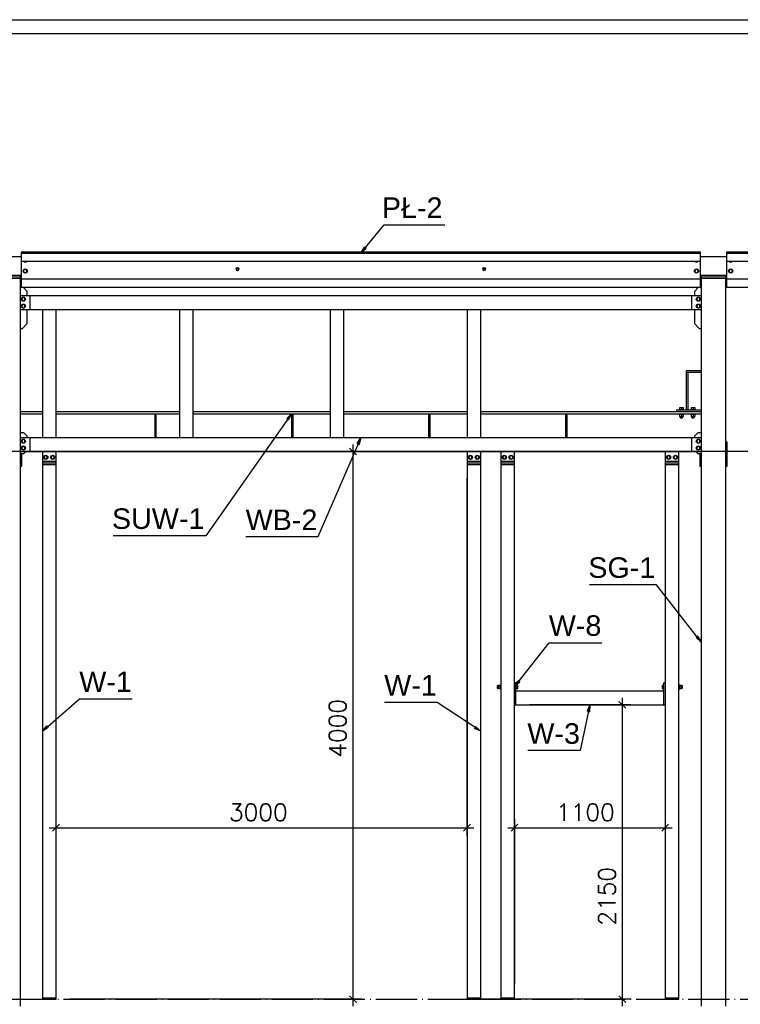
# Paper-space layout 'A0 Advance Steel' of a CAD drawing. Header units: millimetres. Extents: x -21 to 1320, y -7 to 928.
# Tile 8 of 134: x 402 to 507, y 309 to 453. Entities that reach past the tile are written whole.
import ezdxf

# ---------------------------------------------------------------- set-up
doc = ezdxf.new("R2010")
doc.units = ezdxf.units.MM
doc.linetypes.add('ACAD_ISO04W100', pattern=[30, 24, -3, 0, -3])
doc.layers.get('0').update_dxf_attribs({"linetype": 'CONTINUOUS'})
for name, color, linetype in [('AS_Belki', 145, 'CONTINUOUS'), ('AS_Blachy', 30, 'CONTINUOUS'), ('AS_DIM_ON', 7, 'CONTINUOUS'), ('AS_Siatki', 72, 'CONTINUOUS'), ('AS_Sruby', 9, 'CONTINUOUS')]:
    doc.layers.add(name, color=color, linetype=linetype)
doc.styles.add('Arial', font='arial.ttf', dxfattribs={"height": 150})
doc.styles.add('ROMANS', font='romans')

psp = doc.layouts.new('A0 Advance Steel')

# ---------------------------------------------------------------- linework, layer by layer
at = {"color": 0, "linetype": 'ByBlock', "lineweight": -2}
for p, q in [((451.42, 419.11), (451.93, 419.99)), ((452.18, 419.78), (451.93, 419.99)), ((452.18, 419.78), (451.42, 419.11)), ((440.61, 394.93), (441.32, 395.65)), ((441.32, 395.65), (440.88, 394.74)), ((440.61, 394.93), (440.88, 394.74)), ((450.87, 391.28), (451.42, 392.13)), ((450.87, 391.28), (451.18, 391.15)), ((451.42, 392.13), (451.18, 391.15)), ((500.64, 363.17), (500.38, 362.97)), ((501.12, 362.28), (500.38, 362.97)), ((500.64, 363.17), (501.12, 362.28)), ((473.86, 355.73), (474.34, 356.62)), ((474.61, 356.42), (473.86, 355.73)), ((474.61, 356.42), (474.34, 356.62)), ((484.49, 352.19), (484.86, 353.13)), ((484.86, 353.13), (484.82, 352.12)), ((484.49, 352.19), (484.82, 352.12)), ((404.92, 349.28), (405.57, 350.06)), ((405.79, 349.81), (404.92, 349.28)), ((405.79, 349.81), (405.57, 350.06)), ((468.18, 349.97), (467.99, 349.69)), ((468.92, 349.28), (467.99, 349.69)), ((468.18, 349.97), (468.92, 349.28))]:
    psp.add_line(p, q, dxfattribs=at)
at = {"color": 3, "ltscale": 0.25}
for points in [[(4.62, 249.6), (4.62, 453.2), (611.22, 453.2), (611.22, 249.6), (4.62, 249.6)], [(6.62, 251.6), (6.62, 451.2), (609.22, 451.2), (609.22, 251.6), (6.62, 251.6)]]:
    psp.add_lwpolyline(points, dxfattribs=at)
at = {"color": 7}
for points in [[(451.42, 419.11), (454.81, 423.24), (463.66, 423.24)], [(441.32, 395.65), (428.77, 377.82), (415.27, 377.82)], [(451.42, 392.13), (445.13, 377.65), (434.65, 377.65)], [(501.12, 362.28), (494.6, 370.67), (484.82, 370.67)], [(473.86, 355.73), (478.91, 362.2), (486.6, 362.2)], [(404.92, 349.28), (410.36, 353.99), (418.05, 353.99)], [(468.92, 349.28), (462.56, 353.48), (454.88, 353.48)], [(484.86, 353.13), (483.46, 346.43), (475.78, 346.43)]]:
    psp.add_lwpolyline(points, dxfattribs=at)
at = {"layer": 'AS_Belki', "linetype": 'Continuous', "ltscale": 0.25}
for p, q in [((501.02, 419.26), (401.82, 419.26)), ((401.82, 419.26), (401.82, 419.11)), ((401.82, 419.11), (501.02, 419.11)), ((401.82, 419.11), (401.82, 417.91)), ((501.02, 419.11), (501.02, 419.26)), ((501.02, 414.11), (501.02, 419.11)), ((548.3, 419.26), (504.82, 419.26)), ((504.82, 419.26), (504.82, 419.11)), ((504.82, 419.11), (548.3, 419.11)), ((504.82, 419.11), (504.82, 417.91)), ((401.82, 417.91), (501.02, 417.91)), ((401.82, 417.91), (401.82, 415.31)), ((504.82, 417.91), (548.3, 417.91)), ((504.82, 417.91), (504.82, 415.31)), ((433.24, 416.81), (433.29, 416.93)), ((433.26, 416.76), (433.24, 416.81)), ((433.26, 416.76), (433.24, 416.81)), ((433.26, 416.86), (433.26, 416.69)), ((433.29, 416.93), (433.42, 416.99)), ((433.42, 416.99), (433.55, 416.93)), ((433.55, 416.93), (433.6, 416.81)), ((433.58, 416.69), (433.58, 416.86)), ((433.6, 416.81), (433.58, 416.76)), ((433.6, 416.81), (433.58, 416.76)), ((469.24, 416.81), (469.29, 416.93)), ((469.26, 416.76), (469.24, 416.81)), ((469.26, 416.76), (469.24, 416.81)), ((469.26, 416.86), (469.26, 416.69)), ((469.29, 416.93), (469.42, 416.99)), ((469.42, 416.99), (469.55, 416.93)), ((469.55, 416.93), (469.6, 416.81)), ((469.58, 416.69), (469.58, 416.86)), ((469.6, 416.81), (469.58, 416.76)), ((469.6, 416.81), (469.58, 416.76)), ((401.72, 415.43), (398.12, 415.43)), ((401.72, 415.43), (401.72, 415.43)), ((401.72, 309.13), (401.72, 415.43)), ((501.02, 415.31), (401.82, 415.31)), ((401.82, 415.31), (401.82, 414.11)), ((504.72, 415.43), (501.12, 415.43)), ((501.12, 415.43), (501.12, 415.43)), ((501.12, 415.43), (501.12, 309.13)), ((504.72, 415.43), (504.72, 415.43)), ((504.72, 309.13), (504.72, 415.43)), ((548.3, 415.31), (504.82, 415.31)), ((504.82, 415.31), (504.82, 414.11)), ((401.82, 414.11), (501.02, 414.11)), ((499.76, 412.87), (403.08, 412.87)), ((403.08, 412.87), (403.08, 410.87)), ((499.76, 410.87), (499.76, 412.87)), ((504.82, 414.11), (548.3, 414.11)), ((403.08, 410.87), (404.92, 410.87)), ((404.92, 410.87), (406.92, 410.87)), ((404.92, 410.87), (404.92, 392.13)), ((406.92, 410.87), (424.92, 410.87)), ((406.92, 392.13), (406.92, 410.87)), ((424.92, 410.87), (426.92, 410.87)), ((424.92, 410.87), (424.92, 392.13)), ((426.92, 410.87), (499.76, 410.87)), ((426.92, 392.13), (426.92, 410.87)), ((446.92, 410.87), (446.92, 392.13)), ((448.92, 392.13), (448.92, 410.87)), ((466.92, 410.87), (466.92, 392.13)), ((468.92, 392.13), (468.92, 410.87)), ((498.92, 401.73), (498.92, 396.17)), ((499.2, 396.17), (499.2, 401.73)), ((404.92, 395.93), (401.72, 395.93)), ((401.72, 395.65), (404.92, 395.65)), ((424.92, 395.93), (406.92, 395.93)), ((406.92, 395.65), (424.92, 395.65)), ((446.92, 395.93), (426.92, 395.93)), ((426.92, 395.65), (446.92, 395.65)), ((466.92, 395.93), (448.92, 395.93)), ((448.92, 395.65), (466.92, 395.65)), ((501.12, 395.93), (468.92, 395.93)), ((468.92, 395.65), (501.12, 395.65)), ((499.76, 392.13), (403.08, 392.13)), ((403.08, 392.13), (403.08, 390.13)), ((499.76, 390.13), (499.76, 392.13)), ((403.08, 390.13), (499.76, 390.13)), ((404.92, 388.23), (404.92, 310.33)), ((406.92, 310.33), (406.92, 388.23)), ((466.92, 388.23), (468.92, 388.23)), ((466.92, 388.23), (466.92, 310.33)), ((468.92, 310.33), (468.92, 388.23)), ((471.86, 388.23), (473.86, 388.23)), ((471.86, 388.23), (471.86, 310.33)), ((473.86, 355.73), (473.86, 388.23)), ((495.86, 388.23), (497.86, 388.23)), ((495.86, 388.23), (495.86, 356.33)), ((497.86, 310.33), (497.86, 388.23)), ((495.66, 355.13), (474.06, 355.13)), ((495.66, 353.13), (495.66, 355.13)), ((473.86, 310.33), (473.86, 353.13)), ((474.06, 353.13), (495.66, 353.13)), ((495.86, 353.13), (495.86, 310.33)), ((406.42, 310.33), (406.92, 310.33)), ((466.92, 310.33), (468.92, 310.33)), ((471.86, 310.33), (473.86, 310.33)), ((495.86, 310.33), (497.86, 310.33))]:
    psp.add_line(p, q, dxfattribs=at)
at = {"layer": 'AS_Belki', "linetype": 'Continuous', "ltscale": 0.25, "extrusion": (-3.62923e-11, -0.087156, 0.996195)}
psp.add_circle((433.42, 415.11, -36.32), 0.16, dxfattribs=at)
at = {"layer": 'AS_Belki', "linetype": 'Continuous', "ltscale": 0.25, "extrusion": (-3.67453e-11, -0.087156, 0.996195)}
psp.add_circle((469.42, 415.11, -36.32), 0.16, dxfattribs=at)
at = {"layer": 'AS_Blachy', "linetype": 'Continuous', "ltscale": 0.25}
for p, q in [((401.82, 418.58), (398.02, 418.58)), ((504.82, 418.58), (501.02, 418.58)), ((503.02, 418.58), (502.82, 418.58)), ((502.82, 418.58), (502.82, 418.58)), ((503.02, 418.58), (503.02, 418.58)), ((398.02, 415.9), (401.82, 415.9)), ((401.72, 415.73), (398.12, 415.73)), ((401.72, 415.73), (401.72, 415.9)), ((401.72, 415.43), (401.72, 415.73)), ((501.02, 415.9), (504.82, 415.9)), ((501.12, 415.9), (501.12, 415.73)), ((504.72, 415.73), (501.12, 415.73)), ((501.12, 415.73), (501.12, 415.43)), ((504.72, 415.73), (504.72, 415.9)), ((504.72, 415.43), (504.72, 415.73)), ((398.12, 415.43), (401.72, 415.43)), ((401.82, 414.21), (401.72, 414.21)), ((501.12, 414.21), (501.02, 414.21)), ((501.12, 415.43), (504.72, 415.43)), ((403.08, 412.87), (401.72, 412.87)), ((402.72, 413.51), (402.11, 414.11)), ((402.72, 412.87), (402.72, 413.51)), ((501.12, 412.87), (499.76, 412.87)), ((500.73, 414.11), (500.12, 413.51)), ((500.12, 413.51), (500.12, 412.87)), ((401.72, 410.87), (403.08, 410.87)), ((402.72, 408.81), (402.72, 410.87)), ((499.76, 410.87), (501.12, 410.87)), ((500.12, 410.87), (500.12, 408.81)), ((402.02, 408.11), (402.72, 408.81)), ((500.12, 408.81), (500.82, 408.11)), ((401.72, 408.11), (402.02, 408.11)), ((500.82, 408.11), (501.12, 408.11)), ((501.12, 401.93), (498.92, 401.93)), ((498.92, 401.93), (498.92, 401.73)), ((498.92, 401.73), (501.12, 401.73)), ((421.32, 395.65), (421.32, 392.13)), ((421.52, 392.13), (421.52, 395.65)), ((441.32, 395.65), (441.32, 392.13)), ((441.52, 392.13), (441.52, 395.65)), ((461.32, 395.65), (461.32, 392.13)), ((461.52, 392.13), (461.52, 395.65)), ((481.32, 395.65), (481.32, 392.13)), ((481.52, 392.13), (481.52, 395.65)), ((501.12, 396.17), (497.52, 396.17)), ((497.52, 396.17), (497.52, 395.93)), ((402.22, 392.85), (401.72, 392.85)), ((402.72, 392.35), (402.22, 392.85)), ((500.62, 392.85), (500.12, 392.35)), ((501.12, 392.85), (500.62, 392.85)), ((403.08, 392.13), (401.72, 392.13)), ((402.72, 392.13), (402.72, 392.35)), ((501.12, 392.13), (499.76, 392.13)), ((500.12, 392.35), (500.12, 392.13)), ((504.92, 391.49), (504.72, 391.49)), ((504.92, 390.49), (504.92, 391.49)), ((401.72, 390.13), (403.08, 390.13)), ((401.72, 389.85), (402.22, 389.85)), ((401.92, 388.99), (401.92, 389.85)), ((402.22, 389.85), (402.5, 390.13)), ((404.92, 390.13), (404.92, 388.73)), ((406.92, 388.73), (406.92, 390.13)), ((466.92, 390.13), (466.92, 388.73)), ((468.92, 388.73), (468.92, 390.13)), ((471.86, 390.13), (471.86, 388.73)), ((473.86, 388.73), (473.86, 390.13)), ((495.86, 390.13), (495.86, 388.73)), ((497.86, 388.73), (497.86, 390.13)), ((499.76, 390.13), (501.12, 390.13)), ((500.34, 390.13), (500.62, 389.85)), ((500.62, 389.85), (501.12, 389.85)), ((500.92, 389.85), (500.92, 388.99)), ((504.72, 390.49), (504.92, 390.49)), ((504.92, 388.99), (504.92, 390.49)), ((401.72, 388.99), (401.92, 388.99)), ((401.92, 387.99), (401.92, 388.99)), ((404.92, 388.73), (404.92, 388.43)), ((404.92, 388.73), (406.92, 388.73)), ((406.92, 388.43), (404.92, 388.43)), ((404.92, 388.43), (404.92, 388.23)), ((406.92, 388.43), (406.92, 388.73)), ((406.92, 388.23), (406.92, 388.43)), ((466.92, 388.73), (466.92, 388.43)), ((466.92, 388.73), (468.92, 388.73)), ((468.92, 388.43), (466.92, 388.43)), ((466.92, 388.43), (466.92, 388.23)), ((468.92, 388.43), (468.92, 388.73)), ((468.92, 388.23), (468.92, 388.43)), ((471.86, 388.73), (473.86, 388.73)), ((471.86, 388.73), (471.86, 388.43)), ((473.86, 388.43), (471.86, 388.43)), ((471.86, 388.43), (471.86, 388.23)), ((473.86, 388.43), (473.86, 388.73)), ((473.86, 388.23), (473.86, 388.43)), ((495.86, 388.73), (495.86, 388.43)), ((495.86, 388.73), (497.86, 388.73)), ((497.86, 388.43), (495.86, 388.43)), ((495.86, 388.43), (495.86, 388.23)), ((497.86, 388.43), (497.86, 388.73)), ((497.86, 388.23), (497.86, 388.43)), ((500.92, 388.99), (501.12, 388.99)), ((500.92, 388.99), (500.92, 387.99)), ((504.72, 388.99), (504.92, 388.99)), ((504.92, 387.99), (504.92, 388.99)), ((401.72, 387.99), (401.92, 387.99)), ((404.92, 388.23), (406.92, 388.23)), ((500.92, 387.99), (501.12, 387.99)), ((504.72, 387.99), (504.92, 387.99)), ((474.06, 356.33), (473.86, 356.33)), ((473.86, 353.13), (473.86, 355.73)), ((474.06, 353.13), (474.06, 356.33)), ((495.86, 356.33), (495.66, 356.33)), ((495.66, 355.13), (495.66, 356.33)), ((495.86, 356.33), (495.86, 353.13)), ((473.86, 353.13), (474.06, 353.13)), ((495.66, 353.13), (495.86, 353.13)), ((404.92, 310.33), (406.42, 310.33)), ((404.92, 310.33), (404.92, 310.13)), ((404.92, 310.13), (406.92, 310.13)), ((406.92, 310.13), (406.92, 310.33)), ((466.92, 310.33), (466.92, 310.13)), ((466.92, 310.13), (468.92, 310.13)), ((468.92, 310.13), (468.92, 310.33)), ((471.86, 310.33), (471.86, 310.13)), ((471.86, 310.13), (473.86, 310.13)), ((473.86, 310.13), (473.86, 310.33)), ((495.86, 310.33), (495.86, 310.13)), ((495.86, 310.13), (497.86, 310.13)), ((497.86, 310.13), (497.86, 310.33))]:
    psp.add_line(p, q, dxfattribs=at)
at = {"layer": 'AS_DIM_ON', "color": 8}
for p, q in [((601.12, 390.13), (300.92, 390.13)), ((451.53, 390.13), (405.08, 390.13)), ((450.28, 309.13), (450.28, 391.13)), ((406.92, 333.92), (406.92, 386.23)), ((466.92, 333.92), (466.92, 386.23)), ((489.6, 309.13), (489.6, 354.13)), ((490.85, 353.13), (476.06, 353.13)), ((405.92, 335.17), (467.92, 335.17)), ((472.86, 335.17), (496.86, 335.17)), ((473.86, 336.42), (473.86, 312.33)), ((495.86, 336.42), (495.86, 312.33)), ((451.53, 310.13), (408.92, 310.13)), ((490.85, 310.13), (468.92, 310.13))]:
    psp.add_line(p, q, dxfattribs=at)
at = {"layer": 'AS_DIM_ON', "color": 8, "linetype": 'ByBlock', "lineweight": -2}
for p, q in [((450.78, 389.63), (449.78, 390.63)), ((490.1, 352.63), (489.1, 353.63)), ((407.42, 335.67), (406.42, 334.67)), ((466.42, 334.67), (467.42, 335.67)), ((474.36, 335.67), (473.36, 334.67)), ((495.36, 334.67), (496.36, 335.67)), ((449.78, 310.63), (450.78, 309.63)), ((489.1, 310.63), (490.1, 309.63))]:
    psp.add_line(p, q, dxfattribs=at)
at = {"layer": 'AS_Siatki', "color": 20, "linetype": 'ACAD_ISO04W100', "ltscale": 0.25}
for p, q in [((20.42, 310.13), (595.42, 310.13)), ((502.92, 310.13), (502.92, 310.13))]:
    psp.add_line(p, q, dxfattribs=at)
at = {"layer": 'AS_Sruby', "linetype": 'Continuous', "ltscale": 0.25}
for p, q in [((402.24, 417.91), (402.42, 417.81)), ((402.42, 417.81), (402.6, 417.91)), ((500.24, 417.91), (500.42, 417.81)), ((500.42, 417.81), (500.6, 417.91)), ((505.24, 417.91), (505.42, 417.81)), ((505.42, 417.81), (505.6, 417.91)), ((402.42, 416.75), (402.19, 416.62)), ((402.19, 416.62), (402.19, 416.35)), ((402.19, 416.35), (402.42, 416.22)), ((402.65, 416.62), (402.42, 416.75)), ((402.42, 416.22), (402.65, 416.35)), ((402.65, 416.35), (402.65, 416.62)), ((500.42, 416.75), (500.19, 416.62)), ((500.19, 416.62), (500.19, 416.35)), ((500.19, 416.35), (500.42, 416.22)), ((500.65, 416.62), (500.42, 416.75)), ((500.42, 416.22), (500.65, 416.35)), ((500.65, 416.35), (500.65, 416.62)), ((505.42, 416.75), (505.19, 416.62)), ((505.19, 416.62), (505.19, 416.35)), ((505.19, 416.35), (505.42, 416.22)), ((505.65, 416.62), (505.42, 416.75)), ((505.42, 416.22), (505.65, 416.35)), ((505.65, 416.35), (505.65, 416.62)), ((402.02, 412.6), (401.88, 412.37)), ((401.88, 412.37), (402.02, 412.13)), ((402.02, 411.6), (401.88, 411.37)), ((401.88, 411.37), (402.02, 411.13)), ((402.28, 412.6), (402.02, 412.6)), ((402.02, 412.13), (402.28, 412.13)), ((402.28, 411.6), (402.02, 411.6)), ((402.42, 412.37), (402.28, 412.6)), ((402.28, 412.13), (402.42, 412.37)), ((402.42, 411.37), (402.28, 411.6)), ((402.28, 411.13), (402.42, 411.37)), ((500.56, 412.6), (500.43, 412.37)), ((500.43, 412.37), (500.56, 412.13)), ((500.56, 411.6), (500.43, 411.37)), ((500.43, 411.37), (500.56, 411.13)), ((500.83, 412.6), (500.56, 412.6)), ((500.56, 412.13), (500.83, 412.13)), ((500.83, 411.6), (500.56, 411.6)), ((500.96, 412.37), (500.83, 412.6)), ((500.83, 412.13), (500.96, 412.37)), ((500.96, 411.37), (500.83, 411.6)), ((500.83, 411.13), (500.96, 411.37)), ((402.02, 411.13), (402.28, 411.13)), ((500.56, 411.13), (500.83, 411.13)), ((497.88, 396.23), (497.86, 396.23)), ((497.86, 396.23), (497.86, 396.17)), ((497.86, 395.65), (497.86, 395.59)), ((497.86, 395.59), (497.88, 395.59)), ((497.91, 396.23), (497.88, 396.23)), ((497.88, 395.59), (497.91, 395.59)), ((497.96, 396.23), (497.91, 396.23)), ((497.91, 395.59), (497.96, 395.59)), ((498.22, 396.48), (497.93, 396.48)), ((497.93, 396.48), (497.93, 396.23)), ((497.94, 395.59), (497.94, 395.23)), ((498.02, 396.23), (497.96, 396.23)), ((497.96, 395.59), (498.02, 395.59)), ((498.08, 396.23), (498.02, 396.23)), ((498.02, 395.59), (498.08, 395.59)), ((498.15, 396.23), (498.08, 396.23)), ((498.08, 395.59), (498.15, 395.59)), ((498.22, 396.23), (498.15, 396.23)), ((498.15, 395.59), (498.22, 395.59)), ((498.51, 396.48), (498.22, 396.48)), ((498.22, 396.48), (498.22, 396.23)), ((498.29, 396.23), (498.22, 396.23)), ((498.22, 395.59), (498.29, 395.59)), ((498.22, 395.59), (498.22, 395.23)), ((498.36, 396.23), (498.29, 396.23)), ((498.29, 395.59), (498.36, 395.59)), ((498.43, 396.23), (498.36, 396.23)), ((498.36, 395.59), (498.43, 395.59)), ((498.48, 396.23), (498.43, 396.23)), ((498.43, 395.59), (498.48, 395.59)), ((498.53, 396.23), (498.48, 396.23)), ((498.48, 395.59), (498.53, 395.59)), ((498.51, 396.23), (498.51, 396.48)), ((498.51, 395.23), (498.51, 395.59)), ((498.56, 396.23), (498.53, 396.23)), ((498.53, 395.59), (498.56, 395.59)), ((498.58, 396.23), (498.56, 396.23)), ((498.56, 395.59), (498.58, 395.59)), ((498.58, 396.17), (498.58, 396.23)), ((498.58, 395.59), (498.58, 395.65)), ((499.58, 396.23), (499.56, 396.23)), ((499.56, 396.23), (499.56, 396.17)), ((499.56, 395.65), (499.56, 395.59)), ((499.56, 395.59), (499.58, 395.59)), ((499.61, 396.23), (499.58, 396.23)), ((499.58, 395.59), (499.61, 395.59)), ((499.66, 396.23), (499.61, 396.23)), ((499.61, 395.59), (499.66, 395.59)), ((499.92, 396.48), (499.63, 396.48)), ((499.63, 396.48), (499.63, 396.23)), ((499.64, 395.59), (499.64, 395.23)), ((499.72, 396.23), (499.66, 396.23)), ((499.66, 395.59), (499.72, 395.59)), ((499.78, 396.23), (499.72, 396.23)), ((499.72, 395.59), (499.78, 395.59)), ((499.85, 396.23), (499.78, 396.23)), ((499.78, 395.59), (499.85, 395.59)), ((499.92, 396.23), (499.85, 396.23)), ((499.85, 395.59), (499.92, 395.59)), ((500.21, 396.48), (499.92, 396.48)), ((499.92, 396.48), (499.92, 396.23)), ((499.99, 396.23), (499.92, 396.23)), ((499.92, 395.59), (499.99, 395.59)), ((499.92, 395.59), (499.92, 395.23)), ((500.06, 396.23), (499.99, 396.23)), ((499.99, 395.59), (500.06, 395.59)), ((500.13, 396.23), (500.06, 396.23)), ((500.06, 395.59), (500.13, 395.59)), ((500.18, 396.23), (500.13, 396.23)), ((500.13, 395.59), (500.18, 395.59)), ((500.23, 396.23), (500.18, 396.23)), ((500.18, 395.59), (500.23, 395.59)), ((500.21, 396.23), (500.21, 396.48)), ((500.21, 395.23), (500.21, 395.59)), ((500.26, 396.23), (500.23, 396.23)), ((500.23, 395.59), (500.26, 395.59)), ((500.28, 396.23), (500.26, 396.23)), ((500.26, 395.59), (500.28, 395.59)), ((500.28, 396.17), (500.28, 396.23)), ((500.28, 395.59), (500.28, 395.65)), ((497.94, 395.23), (498.22, 395.23)), ((498.05, 395.23), (498.05, 395.03)), ((498.05, 395.03), (498.08, 395.03)), ((498.08, 395.03), (498.14, 395.03)), ((498.14, 395.03), (498.22, 395.03)), ((498.22, 395.23), (498.51, 395.23)), ((498.22, 395.03), (498.3, 395.03)), ((498.3, 395.03), (498.36, 395.03)), ((498.36, 395.03), (498.39, 395.03)), ((498.39, 395.03), (498.39, 395.23)), ((499.64, 395.23), (499.92, 395.23)), ((499.75, 395.23), (499.75, 395.03)), ((499.75, 395.03), (499.78, 395.03)), ((499.78, 395.03), (499.84, 395.03)), ((499.84, 395.03), (499.92, 395.03)), ((499.92, 395.23), (500.21, 395.23)), ((499.92, 395.03), (500, 395.03)), ((500, 395.03), (500.06, 395.03)), ((500.06, 395.03), (500.09, 395.03)), ((500.09, 395.03), (500.09, 395.23)), ((402.02, 391.86), (401.88, 391.63)), ((401.88, 391.63), (402.02, 391.4)), ((402.28, 391.86), (402.02, 391.86)), ((402.02, 391.4), (402.28, 391.4)), ((402.42, 391.63), (402.28, 391.86)), ((402.28, 391.4), (402.42, 391.63)), ((500.56, 391.86), (500.43, 391.63)), ((500.43, 391.63), (500.56, 391.4)), ((500.83, 391.86), (500.56, 391.86)), ((500.56, 391.4), (500.83, 391.4)), ((500.96, 391.63), (500.83, 391.86)), ((500.83, 391.4), (500.96, 391.63)), ((402.02, 390.86), (401.88, 390.63)), ((401.88, 390.63), (402.02, 390.4)), ((402.28, 390.86), (402.02, 390.86)), ((402.02, 390.4), (402.28, 390.4)), ((402.42, 390.63), (402.28, 390.86)), ((402.28, 390.4), (402.42, 390.63)), ((500.56, 390.86), (500.43, 390.63)), ((500.43, 390.63), (500.56, 390.4)), ((500.83, 390.86), (500.56, 390.86)), ((500.56, 390.4), (500.83, 390.4)), ((500.96, 390.63), (500.83, 390.86)), ((500.83, 390.4), (500.96, 390.63)), ((405.29, 389.51), (405.15, 389.28)), ((405.15, 389.28), (405.29, 389.05)), ((405.55, 389.51), (405.29, 389.51)), ((405.29, 389.05), (405.55, 389.05)), ((405.69, 389.28), (405.55, 389.51)), ((405.55, 389.05), (405.69, 389.28)), ((406.29, 389.51), (406.15, 389.28)), ((406.15, 389.28), (406.29, 389.05)), ((406.55, 389.51), (406.29, 389.51)), ((406.29, 389.05), (406.55, 389.05)), ((406.69, 389.28), (406.55, 389.51)), ((406.55, 389.05), (406.69, 389.28)), ((467.29, 389.51), (467.15, 389.28)), ((467.15, 389.28), (467.29, 389.05)), ((467.55, 389.51), (467.29, 389.51)), ((467.29, 389.05), (467.55, 389.05)), ((467.69, 389.28), (467.55, 389.51)), ((467.55, 389.05), (467.69, 389.28)), ((468.29, 389.51), (468.15, 389.28)), ((468.15, 389.28), (468.29, 389.05)), ((468.55, 389.51), (468.29, 389.51)), ((468.29, 389.05), (468.55, 389.05)), ((468.69, 389.28), (468.55, 389.51)), ((468.55, 389.05), (468.69, 389.28)), ((472.23, 389.51), (472.09, 389.28)), ((472.09, 389.28), (472.23, 389.05)), ((472.49, 389.51), (472.23, 389.51)), ((472.23, 389.05), (472.49, 389.05)), ((472.63, 389.28), (472.49, 389.51)), ((472.49, 389.05), (472.63, 389.28)), ((473.23, 389.51), (473.09, 389.28)), ((473.09, 389.28), (473.23, 389.05)), ((473.49, 389.51), (473.23, 389.51)), ((473.23, 389.05), (473.49, 389.05)), ((473.63, 389.28), (473.49, 389.51)), ((473.49, 389.05), (473.63, 389.28)), ((496.23, 389.51), (496.09, 389.28)), ((496.09, 389.28), (496.23, 389.05)), ((496.49, 389.51), (496.23, 389.51)), ((496.23, 389.05), (496.49, 389.05)), ((496.63, 389.28), (496.49, 389.51)), ((496.49, 389.05), (496.63, 389.28)), ((497.23, 389.51), (497.09, 389.28)), ((497.09, 389.28), (497.23, 389.05)), ((497.49, 389.51), (497.23, 389.51)), ((497.23, 389.05), (497.49, 389.05)), ((497.63, 389.28), (497.49, 389.51)), ((497.49, 389.05), (497.63, 389.28)), ((471.5, 355.89), (471.32, 355.89)), ((471.32, 355.89), (471.32, 355.88)), ((471.32, 355.88), (471.32, 355.84)), ((471.32, 355.84), (471.32, 355.79)), ((471.32, 355.79), (471.32, 355.73)), ((471.32, 355.73), (471.32, 355.67)), ((471.32, 355.67), (471.32, 355.62)), ((471.32, 355.62), (471.32, 355.58)), ((471.32, 355.58), (471.32, 355.57)), ((471.32, 355.57), (471.5, 355.57)), ((471.8, 355.96), (471.5, 355.96)), ((471.5, 355.96), (471.5, 355.73)), ((471.5, 355.73), (471.8, 355.73)), ((471.5, 355.73), (471.5, 355.5)), ((471.5, 355.5), (471.8, 355.5)), ((471.86, 356.03), (471.8, 356.03)), ((471.8, 356.03), (471.8, 356.01)), ((471.8, 356.03), (471.8, 356.03)), ((471.8, 356.01), (471.8, 355.98)), ((471.8, 355.98), (471.8, 355.94)), ((471.8, 355.94), (471.8, 355.9)), ((471.8, 355.9), (471.8, 355.85)), ((471.8, 355.85), (471.8, 355.79)), ((471.8, 355.79), (471.8, 355.73)), ((471.8, 355.73), (471.8, 355.67)), ((471.8, 355.67), (471.8, 355.62)), ((471.8, 355.62), (471.8, 355.56)), ((471.8, 355.56), (471.8, 355.52)), ((471.8, 355.52), (471.8, 355.48)), ((471.8, 355.48), (471.8, 355.45)), ((471.8, 355.45), (471.8, 355.44)), ((471.8, 355.44), (471.8, 355.43)), ((471.8, 355.43), (471.86, 355.43)), ((474.12, 356.03), (474.06, 356.03)), ((474.06, 355.43), (474.12, 355.43)), ((474.12, 356.01), (474.12, 356.03)), ((474.12, 356.03), (474.12, 356.03)), ((474.12, 355.98), (474.12, 356.01)), ((474.12, 355.94), (474.12, 355.98)), ((474.32, 355.96), (474.12, 355.96)), ((474.12, 355.9), (474.12, 355.94)), ((474.12, 355.85), (474.12, 355.9)), ((474.12, 355.79), (474.12, 355.85)), ((474.12, 355.73), (474.12, 355.79)), ((474.12, 355.73), (474.32, 355.73)), ((474.12, 355.67), (474.12, 355.73)), ((474.12, 355.62), (474.12, 355.67)), ((474.12, 355.56), (474.12, 355.62)), ((474.12, 355.52), (474.12, 355.56)), ((474.12, 355.48), (474.12, 355.52)), ((474.12, 355.5), (474.32, 355.5)), ((474.12, 355.45), (474.12, 355.48)), ((474.12, 355.44), (474.12, 355.45)), ((474.12, 355.43), (474.12, 355.44)), ((474.32, 355.73), (474.32, 355.96)), ((474.32, 355.5), (474.32, 355.73)), ((495.6, 355.96), (495.4, 355.96)), ((495.4, 355.96), (495.4, 355.73)), ((495.4, 355.73), (495.6, 355.73)), ((495.4, 355.73), (495.4, 355.5)), ((495.4, 355.5), (495.6, 355.5)), ((495.66, 356.03), (495.6, 356.03)), ((495.6, 356.03), (495.6, 356.01)), ((495.6, 356.03), (495.6, 356.03)), ((495.6, 356.01), (495.6, 355.98)), ((495.6, 355.98), (495.6, 355.94)), ((495.6, 355.94), (495.6, 355.9)), ((495.6, 355.9), (495.6, 355.85)), ((495.6, 355.85), (495.6, 355.79)), ((495.6, 355.79), (495.6, 355.73)), ((495.6, 355.73), (495.6, 355.67)), ((495.6, 355.67), (495.6, 355.62)), ((495.6, 355.62), (495.6, 355.56)), ((495.6, 355.56), (495.6, 355.52)), ((495.6, 355.52), (495.6, 355.48)), ((495.6, 355.48), (495.6, 355.45)), ((495.6, 355.45), (495.6, 355.44)), ((495.6, 355.44), (495.6, 355.43)), ((495.6, 355.43), (495.66, 355.43)), ((497.92, 356.03), (497.86, 356.03)), ((497.86, 355.43), (497.92, 355.43)), ((497.92, 356.01), (497.92, 356.03)), ((497.92, 356.03), (497.92, 356.03)), ((497.92, 355.98), (497.92, 356.01)), ((497.92, 355.94), (497.92, 355.98)), ((498.22, 355.96), (497.92, 355.96)), ((497.92, 355.9), (497.92, 355.94)), ((497.92, 355.85), (497.92, 355.9)), ((497.92, 355.79), (497.92, 355.85)), ((497.92, 355.73), (497.92, 355.79)), ((497.92, 355.73), (498.22, 355.73)), ((497.92, 355.67), (497.92, 355.73)), ((497.92, 355.62), (497.92, 355.67)), ((497.92, 355.56), (497.92, 355.62)), ((497.92, 355.52), (497.92, 355.56)), ((497.92, 355.48), (497.92, 355.52)), ((497.92, 355.5), (498.22, 355.5)), ((497.92, 355.45), (497.92, 355.48)), ((497.92, 355.44), (497.92, 355.45)), ((497.92, 355.43), (497.92, 355.44)), ((498.22, 355.73), (498.22, 355.96)), ((498.4, 355.89), (498.22, 355.89)), ((498.22, 355.5), (498.22, 355.73)), ((498.22, 355.57), (498.4, 355.57)), ((498.4, 355.88), (498.4, 355.89)), ((498.4, 355.84), (498.4, 355.88)), ((498.4, 355.79), (498.4, 355.84)), ((498.4, 355.73), (498.4, 355.79)), ((498.4, 355.67), (498.4, 355.73)), ((498.4, 355.62), (498.4, 355.67)), ((498.4, 355.58), (498.4, 355.62)), ((498.4, 355.57), (498.4, 355.58))]:
    psp.add_line(p, q, dxfattribs=at)
for centre in [(402.42, 416.48), (500.42, 416.48), (505.42, 416.48), (402.15, 412.37, 0), (402.15, 411.37, 0), (500.69, 412.37, 0), (500.69, 411.37, 0), (402.15, 391.63, 0), (500.69, 391.63, 0), (402.15, 390.63, 0), (500.69, 390.63, 0), (405.42, 389.28), (406.42, 389.28), (467.42, 389.28), (468.42, 389.28), (472.36, 389.28), (473.36, 389.28), (496.36, 389.28), (497.36, 389.28)]:
    psp.add_circle(centre, 0.3, dxfattribs=at)
for centre in [(402.42, 418.08), (500.42, 418.08), (505.42, 418.08)]:
    psp.add_arc(centre, 0.3, 213.038, 326.962, dxfattribs=at)

# ---------------------------------------------------------------- texts
at = {"color": 7, "style": 'Arial'}
for s, p in [('PŁ-2', (454.49, 424.24)), ('SUW-1', (415.08, 378.82)), ('WB-2', (434.6, 378.65)), ('SG-1', (484.63, 371.67)), ('W-8', (478.86, 363.2)), ('W-1', (410.31, 354.99)), ('W-1', (454.83, 354.48)), ('W-3', (475.73, 347.43))]:
    psp.add_text(s, height=3, dxfattribs=at).set_placement(p)
at = {"layer": 'AS_DIM_ON', "color": 9, "style": 'ROMANS'}
for s, p in [('4000', (449.28, 345.4)), ('2150', (488.6, 320.87))]:
    psp.add_text(s, height=2.5, rotation=90, dxfattribs=at).set_placement(p)
for s, p in [('3000', (432.16, 336.17)), ('1100', (479.92, 336.17))]:
    psp.add_text(s, height=2.5, dxfattribs=at).set_placement(p)

doc.saveas('drawing.dxf')
